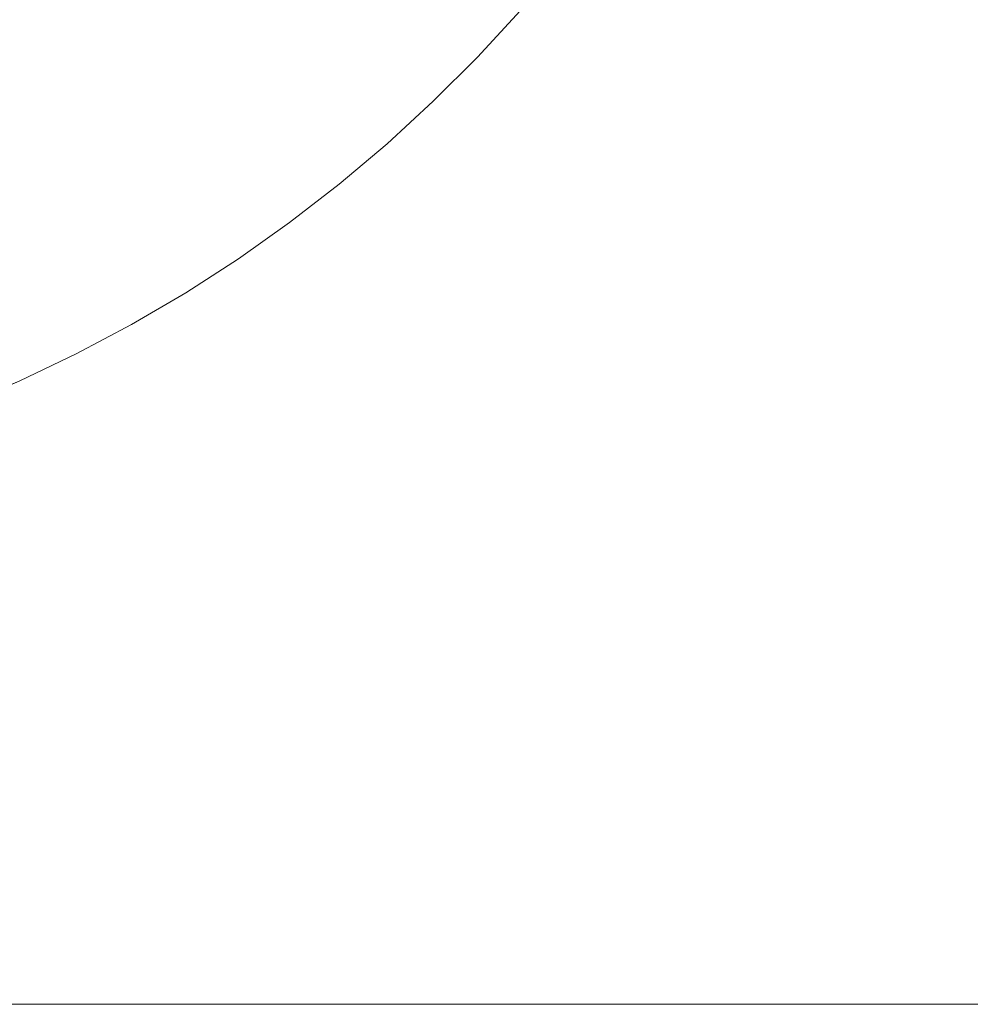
# Model space of a CAD drawing. Header units: centimetres. Extents: x -26 to 27.3, y 37.2 to 39.
# Tile 248 of 256: x 9.364 to 9.557, y 37.3 to 37.5. Entities that reach past the tile are written whole.
import ezdxf

# ---------------------------------------------------------------- set-up
doc = ezdxf.new("R2010")
doc.units = ezdxf.units.CM
doc.header["$LTSCALE"] = 2.54
doc.layers.add('Lucido design-1', color=7, linetype='Continuous')

# ---------------------------------------------------------------- blocks, each defined once
blk = doc.blocks.new('Gruppo-6-1')
at = {"color": 7, "linetype": 'Continuous', "lineweight": 9}
for points in [[(-25.85973, 38.90011, -349.28267), (-25.85973, 37.30011, -349.28267), (27.24027, 37.30011, -349.28267), (27.24027, 38.90011, -349.28267)], [(-25.85973, 38.90011, -373.24943), (-25.85973, 37.30011, -373.24943), (27.24027, 37.30011, -373.24943), (27.24027, 38.90011, -373.24943)]]:
    blk.add_3dface(points, dxfattribs=at)
for points, invisible_edges in [([(27.24027, 38.90011, -374.04943), (27.24027, 37.30011, -374.04943), (9.53595, 37.64941, -374.04943), (9.53784, 37.66201, -374.04943)], 10), ([(27.24027, 38.90011, -350.08267), (27.24027, 37.30011, -350.08267), (9.54, 37.68738, -350.08267), (9.54027, 37.70011, -350.08267)], 10), ([(9.53919, 37.67467, -350.08267), (9.54, 37.68738, -350.08267), (27.24027, 37.30011, -350.08267)], 10), ([(27.24027, 37.30011, -350.08267), (9.53784, 37.66201, -350.08267), (9.53919, 37.67467, -350.08267)], 9), ([(9.53595, 37.64941, -350.08267), (9.53784, 37.66201, -350.08267), (27.24027, 37.30011, -350.08267)], 10), ([(27.24027, 37.30011, -350.08267), (9.53353, 37.63691, -350.08267), (9.53595, 37.64941, -350.08267)], 9), ([(9.53353, 37.63691, -374.04943), (9.53595, 37.64941, -374.04943), (27.24027, 37.30011, -374.04943)], 10), ([(27.24027, 37.30011, -350.08267), (9.53059, 37.62452, -350.08267), (9.53353, 37.63691, -350.08267)], 9), ([(9.53059, 37.62452, -374.04943), (9.53353, 37.63691, -374.04943), (27.24027, 37.30011, -374.04943)], 10), ([(9.52712, 37.61227, -350.08267), (9.53059, 37.62452, -350.08267), (27.24027, 37.30011, -350.08267)], 10), ([(27.24027, 37.30011, -374.04943), (9.52712, 37.61227, -374.04943), (9.53059, 37.62452, -374.04943)], 9), ([(27.24027, 37.30011, -350.08267), (9.52313, 37.60017, -350.08267), (9.52712, 37.61227, -350.08267)], 9), ([(9.52313, 37.60017, -374.04943), (9.52712, 37.61227, -374.04943), (27.24027, 37.30011, -374.04943)], 10), ([(9.51863, 37.58826, -350.08267), (9.52313, 37.60017, -350.08267), (27.24027, 37.30011, -350.08267)], 10), ([(9.51863, 37.58826, -374.04943), (9.52313, 37.60017, -374.04943), (27.24027, 37.30011, -374.04943)], 10), ([(9.51363, 37.57654, -350.08267), (9.51863, 37.58826, -350.08267), (27.24027, 37.30011, -350.08267)], 10), ([(27.24027, 37.30011, -374.04943), (9.51363, 37.57654, -374.04943), (9.51863, 37.58826, -374.04943)], 9), ([(27.24027, 37.30011, -350.08267), (9.50814, 37.56505, -350.08267), (9.51363, 37.57654, -350.08267)], 9), ([(27.24027, 37.30011, -374.04943), (9.50814, 37.56505, -374.04943), (9.51363, 37.57654, -374.04943)], 9), ([(9.50217, 37.5538, -350.08267), (9.50814, 37.56505, -350.08267), (27.24027, 37.30011, -350.08267)], 10), ([(9.50217, 37.5538, -374.04943), (9.50814, 37.56505, -374.04943), (27.24027, 37.30011, -374.04943)], 10), ([(27.24027, 37.30011, -350.08267), (9.49573, 37.54282, -350.08267), (9.50217, 37.5538, -350.08267)], 9), ([(27.24027, 37.30011, -374.04943), (9.49573, 37.54282, -374.04943), (9.50217, 37.5538, -374.04943)], 9), ([(9.48882, 37.53212, -350.08267), (9.49573, 37.54282, -350.08267), (27.24027, 37.30011, -350.08267)], 10), ([(27.24027, 37.30011, -374.04943), (9.48882, 37.53212, -374.04943), (9.49573, 37.54282, -374.04943)], 9), ([(27.24027, 37.30011, -350.08267), (9.48147, 37.52172, -350.08267), (9.48882, 37.53212, -350.08267)], 9), ([(27.24027, 37.30011, -374.04943), (9.48147, 37.52172, -374.04943), (9.48882, 37.53212, -374.04943)], 9), ([(9.47368, 37.51165, -350.08267), (9.48147, 37.52172, -350.08267), (27.24027, 37.30011, -350.08267)], 10), ([(9.47368, 37.51165, -374.04943), (9.48147, 37.52172, -374.04943), (27.24027, 37.30011, -374.04943)], 10), ([(9.45909, 37.50752, -350.08231), (9.45072, 37.49841, -350.08231), (9.44775, 37.50125, -350.08187), (9.456, 37.51024, -350.08187)], 15), ([(9.45909, 37.50752, -374.04907), (9.45072, 37.49841, -374.04907), (9.44775, 37.50125, -374.04863), (9.456, 37.51024, -374.04863)], 15), ([(27.24027, 37.30011, -350.08267), (9.46547, 37.50191, -350.08267), (9.47368, 37.51165, -350.08267)], 9), ([(9.46547, 37.50191, -374.04943), (9.47368, 37.51165, -374.04943), (27.24027, 37.30011, -374.04943)], 10), ([(9.3841, 37.50564, -350.06405), (9.37572, 37.49971, -350.06405), (9.37388, 37.50243, -350.0616), (9.38215, 37.50827, -350.0616)], 15), ([(9.3841, 37.50564, -374.03081), (9.37572, 37.49971, -374.03081), (9.37388, 37.50243, -374.02836), (9.38215, 37.50827, -374.02836)], 15), ([(9.42525, 37.50711, -350.07718), (9.41689, 37.49943, -350.07718), (9.41434, 37.50233, -350.07576), (9.42257, 37.5099, -350.07576)], 15), ([(9.42525, 37.50711, -374.04394), (9.41689, 37.49943, -374.04394), (9.41434, 37.50233, -374.04252), (9.42257, 37.5099, -374.04252)], 15), ([(9.44187, 37.50689, -350.08049), (9.43349, 37.49851, -350.08049), (9.43071, 37.50141, -350.07955), (9.43897, 37.50967, -350.07955)], 15), ([(9.44187, 37.50689, -374.04725), (9.43349, 37.49851, -374.04725), (9.43071, 37.50141, -374.04631), (9.43897, 37.50967, -374.04631)], 15), ([(9.3721, 37.50506, -350.05903), (9.3637, 37.49964, -350.05903), (9.3621, 37.50224, -350.05633), (9.37039, 37.50759, -350.05633)], 15), ([(9.3721, 37.50506, -374.02579), (9.3637, 37.49964, -374.02579), (9.3621, 37.50224, -374.02309), (9.37039, 37.50759, -374.02309)], 15), ([(9.39877, 37.50381, -350.07056), (9.39029, 37.49726, -350.07056), (9.38817, 37.50013, -350.06853), (9.39653, 37.50658, -350.06853)], 15), ([(9.39877, 37.50381, -374.03732), (9.39029, 37.49726, -374.03732), (9.38817, 37.50013, -374.03529), (9.39653, 37.50658, -374.03529)], 15), ([(9.41183, 37.50518, -350.07418), (9.4034, 37.49807, -350.07418), (9.40106, 37.50097, -350.07244), (9.40937, 37.50798, -350.07244)], 15), ([(9.41183, 37.50518, -374.04094), (9.4034, 37.49807, -374.04094), (9.40106, 37.50097, -374.03921), (9.40937, 37.50798, -374.03921)], 15), ([(9.42796, 37.50428, -350.07845), (9.41948, 37.49649, -350.07845), (9.41689, 37.49943, -350.07718), (9.42525, 37.50711, -350.07718)], 15), ([(9.42796, 37.50428, -374.04521), (9.41948, 37.49649, -374.04521), (9.41689, 37.49943, -374.04394), (9.42525, 37.50711, -374.04394)], 15), ([(9.4448, 37.50408, -350.08126), (9.4363, 37.49558, -350.08126), (9.43349, 37.49851, -350.08049), (9.44187, 37.50689, -350.08049)], 15), ([(9.4448, 37.50408, -374.04803), (9.4363, 37.49558, -374.04803), (9.43349, 37.49851, -374.04725), (9.44187, 37.50689, -374.04725)], 15), ([(9.4622, 37.50479, -350.08257), (9.45371, 37.49555, -350.08257), (9.45072, 37.49841, -350.08231), (9.45909, 37.50752, -350.08231)], 15), ([(9.4622, 37.50479, -374.04933), (9.45371, 37.49555, -374.04933), (9.45072, 37.49841, -374.04907), (9.45909, 37.50752, -374.04907)], 15), ([(9.37388, 37.50243, -350.0616), (9.36537, 37.49693, -350.0616), (9.3637, 37.49964, -350.05903), (9.3721, 37.50506, -350.05903)], 15), ([(9.37388, 37.50243, -374.02836), (9.36537, 37.49693, -374.02836), (9.3637, 37.49964, -374.02579), (9.3721, 37.50506, -374.02579)], 15), ([(9.38611, 37.50292, -350.06636), (9.37761, 37.49691, -350.06636), (9.37572, 37.49971, -350.06405), (9.3841, 37.50564, -350.06405)], 15), ([(9.38611, 37.50292, -374.03312), (9.37761, 37.49691, -374.03312), (9.37572, 37.49971, -374.03081), (9.3841, 37.50564, -374.03081)], 15), ([(9.41434, 37.50233, -350.07576), (9.40579, 37.49512, -350.07576), (9.4034, 37.49807, -350.07418), (9.41183, 37.50518, -350.07418)], 15), ([(9.41434, 37.50233, -374.04252), (9.40579, 37.49512, -374.04252), (9.4034, 37.49807, -374.04094), (9.41183, 37.50518, -374.04094)], 15), ([(9.43071, 37.50141, -350.07955), (9.4221, 37.49351, -350.07955), (9.41948, 37.49649, -350.07845), (9.42796, 37.50428, -350.07845)], 15), ([(9.43071, 37.50141, -374.04631), (9.4221, 37.49351, -374.04631), (9.41948, 37.49649, -374.04521), (9.42796, 37.50428, -374.04521)], 15), ([(9.44775, 37.50125, -350.08187), (9.43912, 37.49263, -350.08187), (9.4363, 37.49558, -350.08126), (9.4448, 37.50408, -350.08126)], 15), ([(9.44775, 37.50125, -374.04863), (9.43912, 37.49263, -374.04863), (9.4363, 37.49558, -374.04803), (9.4448, 37.50408, -374.04803)], 15), ([(9.46547, 37.50191, -350.08267), (9.45685, 37.49253, -350.08267), (9.45371, 37.49555, -350.08257), (9.4622, 37.50479, -350.08257)], 14), ([(9.46547, 37.50191, -374.04943), (9.45685, 37.49253, -374.04943), (9.45371, 37.49555, -374.04933), (9.4622, 37.50479, -374.04933)], 14), ([(9.37572, 37.49971, -350.06405), (9.36709, 37.49414, -350.06405), (9.36537, 37.49693, -350.0616), (9.37388, 37.50243, -350.0616)], 15), ([(9.37572, 37.49971, -374.03081), (9.36709, 37.49414, -374.03081), (9.36537, 37.49693, -374.02836), (9.37388, 37.50243, -374.02836)], 15), ([(9.38817, 37.50013, -350.06853), (9.37955, 37.49403, -350.06853), (9.37761, 37.49691, -350.06636), (9.38611, 37.50292, -350.06636)], 15), ([(9.38817, 37.50013, -374.03529), (9.37955, 37.49403, -374.03529), (9.37761, 37.49691, -374.03312), (9.38611, 37.50292, -374.03312)], 15), ([(9.40106, 37.50097, -350.07244), (9.39246, 37.49433, -350.07244), (9.39029, 37.49726, -350.07056), (9.39877, 37.50381, -350.07056)], 15), ([(9.40106, 37.50097, -374.03921), (9.39246, 37.49433, -374.03921), (9.39029, 37.49726, -374.03732), (9.39877, 37.50381, -374.03732)], 15), ([(9.41689, 37.49943, -350.07718), (9.40821, 37.49212, -350.07718), (9.40579, 37.49512, -350.07576), (9.41434, 37.50233, -350.07576)], 15), ([(9.41689, 37.49943, -374.04394), (9.40821, 37.49212, -374.04394), (9.40579, 37.49512, -374.04252), (9.41434, 37.50233, -374.04252)], 15), ([(9.39029, 37.49726, -350.07056), (9.38155, 37.49108, -350.07056), (9.37955, 37.49403, -350.06853), (9.38817, 37.50013, -350.06853)], 15), ([(9.39029, 37.49726, -374.03732), (9.38155, 37.49108, -374.03732), (9.37955, 37.49403, -374.03529), (9.38817, 37.50013, -374.03529)], 15), ([(9.4034, 37.49807, -350.07418), (9.39468, 37.49133, -350.07418), (9.39246, 37.49433, -350.07244), (9.40106, 37.50097, -350.07244)], 15), ([(9.4034, 37.49807, -374.04094), (9.39468, 37.49133, -374.04094), (9.39246, 37.49433, -374.03921), (9.40106, 37.50097, -374.03921)], 15), ([(9.43349, 37.49851, -350.08049), (9.42476, 37.49049, -350.08049), (9.4221, 37.49351, -350.07955), (9.43071, 37.50141, -350.07955)], 15), ([(9.43349, 37.49851, -374.04725), (9.42476, 37.49049, -374.04725), (9.4221, 37.49351, -374.04631), (9.43071, 37.50141, -374.04631)], 15), ([(9.45072, 37.49841, -350.08231), (9.44197, 37.48966, -350.08231), (9.43912, 37.49263, -350.08187), (9.44775, 37.50125, -350.08187)], 15), ([(9.45072, 37.49841, -374.04907), (9.44197, 37.48966, -374.04907), (9.43912, 37.49263, -374.04863), (9.44775, 37.50125, -374.04863)], 15), ([(9.45685, 37.49253, -350.08267), (9.46547, 37.50191, -350.08267), (27.24027, 37.30011, -350.08267)], 10), ([(27.24027, 37.30011, -374.04943), (9.45685, 37.49253, -374.04943), (9.46547, 37.50191, -374.04943)], 9), ([(9.36537, 37.49693, -350.0616), (9.35663, 37.49181, -350.0616), (9.35508, 37.49458, -350.05903), (9.3637, 37.49964, -350.05903)], 15), ([(9.36537, 37.49693, -374.02836), (9.35663, 37.49181, -374.02836), (9.35508, 37.49458, -374.02579), (9.3637, 37.49964, -374.02579)], 15), ([(9.37761, 37.49691, -350.06636), (9.36886, 37.49126, -350.06636), (9.36709, 37.49414, -350.06405), (9.37572, 37.49971, -350.06405)], 15), ([(9.37761, 37.49691, -374.03312), (9.36886, 37.49126, -374.03312), (9.36709, 37.49414, -374.03081), (9.37572, 37.49971, -374.03081)], 15), ([(9.40579, 37.49512, -350.07576), (9.39694, 37.48828, -350.07576), (9.39468, 37.49133, -350.07418), (9.4034, 37.49807, -350.07418)], 15), ([(9.40579, 37.49512, -374.04252), (9.39694, 37.48828, -374.04252), (9.39468, 37.49133, -374.04094), (9.4034, 37.49807, -374.04094)], 15), ([(9.41948, 37.49649, -350.07845), (9.41067, 37.48907, -350.07845), (9.40821, 37.49212, -350.07718), (9.41689, 37.49943, -350.07718)], 15), ([(9.41948, 37.49649, -374.04521), (9.41067, 37.48907, -374.04521), (9.40821, 37.49212, -374.04394), (9.41689, 37.49943, -374.04394)], 15), ([(9.4363, 37.49558, -350.08126), (9.42744, 37.48744, -350.08126), (9.42476, 37.49049, -350.08049), (9.43349, 37.49851, -350.08049)], 15), ([(9.4363, 37.49558, -374.04803), (9.42744, 37.48744, -374.04803), (9.42476, 37.49049, -374.04725), (9.43349, 37.49851, -374.04725)], 15), ([(9.45371, 37.49555, -350.08257), (9.44483, 37.48667, -350.08257), (9.44197, 37.48966, -350.08231), (9.45072, 37.49841, -350.08231)], 15), ([(9.45371, 37.49555, -374.04933), (9.44483, 37.48667, -374.04933), (9.44197, 37.48966, -374.04907), (9.45072, 37.49841, -374.04907)], 15), ([(9.36709, 37.49414, -350.06405), (9.35823, 37.48894, -350.06405), (9.35663, 37.49181, -350.0616), (9.36537, 37.49693, -350.0616)], 15), ([(9.36709, 37.49414, -374.03081), (9.35823, 37.48894, -374.03081), (9.35663, 37.49181, -374.02836), (9.36537, 37.49693, -374.02836)], 15), ([(9.37955, 37.49403, -350.06853), (9.37068, 37.4883, -350.06853), (9.36886, 37.49126, -350.06636), (9.37761, 37.49691, -350.06636)], 15), ([(9.37955, 37.49403, -374.03529), (9.37068, 37.4883, -374.03529), (9.36886, 37.49126, -374.03312), (9.37761, 37.49691, -374.03312)], 15), ([(9.39246, 37.49433, -350.07244), (9.38359, 37.48805, -350.07244), (9.38155, 37.49108, -350.07056), (9.39029, 37.49726, -350.07056)], 15), ([(9.39246, 37.49433, -374.03921), (9.38359, 37.48805, -374.03921), (9.38155, 37.49108, -374.03732), (9.39029, 37.49726, -374.03732)], 15), ([(9.4221, 37.49351, -350.07955), (9.41317, 37.48597, -350.07955), (9.41067, 37.48907, -350.07845), (9.41948, 37.49649, -350.07845)], 15), ([(9.4221, 37.49351, -374.04631), (9.41317, 37.48597, -374.04631), (9.41067, 37.48907, -374.04521), (9.41948, 37.49649, -374.04521)], 15), ([(9.36886, 37.49126, -350.06636), (9.35988, 37.48599, -350.06636), (9.35823, 37.48894, -350.06405), (9.36709, 37.49414, -350.06405)], 15), ([(9.36886, 37.49126, -374.03312), (9.35988, 37.48599, -374.03312), (9.35823, 37.48894, -374.03081), (9.36709, 37.49414, -374.03081)], 15), ([(9.38155, 37.49108, -350.07056), (9.37255, 37.48527, -350.07056), (9.37068, 37.4883, -350.06853), (9.37955, 37.49403, -350.06853)], 15), ([(9.38155, 37.49108, -374.03732), (9.37255, 37.48527, -374.03732), (9.37068, 37.4883, -374.03529), (9.37955, 37.49403, -374.03529)], 15), ([(9.39468, 37.49133, -350.07418), (9.38568, 37.48497, -350.07418), (9.38359, 37.48805, -350.07244), (9.39246, 37.49433, -350.07244)], 15), ([(9.39468, 37.49133, -374.04094), (9.38568, 37.48497, -374.04094), (9.38359, 37.48805, -374.03921), (9.39246, 37.49433, -374.03921)], 15), ([(9.40821, 37.49212, -350.07718), (9.39923, 37.48518, -350.07718), (9.39694, 37.48828, -350.07576), (9.40579, 37.49512, -350.07576)], 15), ([(9.40821, 37.49212, -374.04394), (9.39923, 37.48518, -374.04394), (9.39694, 37.48828, -374.04252), (9.40579, 37.49512, -374.04252)], 15), ([(9.43912, 37.49263, -350.08187), (9.43014, 37.48437, -350.08187), (9.42744, 37.48744, -350.08126), (9.4363, 37.49558, -350.08126)], 15), ([(9.43912, 37.49263, -374.04863), (9.43014, 37.48437, -374.04863), (9.42744, 37.48744, -374.04803), (9.4363, 37.49558, -374.04803)], 15), ([(9.45685, 37.49253, -350.08267), (9.44785, 37.48353, -350.08267), (9.44483, 37.48667, -350.08257), (9.45371, 37.49555, -350.08257)], 14), ([(9.45685, 37.49253, -374.04943), (9.44785, 37.48353, -374.04943), (9.44483, 37.48667, -374.04933), (9.45371, 37.49555, -374.04933)], 14), ([(9.41067, 37.48907, -350.07845), (9.40156, 37.48202, -350.07845), (9.39923, 37.48518, -350.07718), (9.40821, 37.49212, -350.07718)], 15), ([(9.41067, 37.48907, -374.04521), (9.40156, 37.48202, -374.04521), (9.39923, 37.48518, -374.04394), (9.40821, 37.49212, -374.04394)], 15), ([(9.42476, 37.49049, -350.08049), (9.41569, 37.48285, -350.08049), (9.41317, 37.48597, -350.07955), (9.4221, 37.49351, -350.07955)], 15), ([(9.42476, 37.49049, -374.04725), (9.41569, 37.48285, -374.04725), (9.41317, 37.48597, -374.04631), (9.4221, 37.49351, -374.04631)], 15), ([(9.44197, 37.48966, -350.08231), (9.43286, 37.48129, -350.08231), (9.43014, 37.48437, -350.08187), (9.43912, 37.49263, -350.08187)], 15), ([(9.44197, 37.48966, -374.04907), (9.43286, 37.48129, -374.04907), (9.43014, 37.48437, -374.04863), (9.43912, 37.49263, -374.04863)], 15), ([(27.24027, 37.30011, -350.08267), (9.44785, 37.48353, -350.08267), (9.45685, 37.49253, -350.08267)], 9), ([(9.44785, 37.48353, -374.04943), (9.45685, 37.49253, -374.04943), (27.24027, 37.30011, -374.04943)], 10), ([(9.37068, 37.4883, -350.06853), (9.36158, 37.48296, -350.06853), (9.35988, 37.48599, -350.06636), (9.36886, 37.49126, -350.06636)], 15), ([(9.37068, 37.4883, -374.03529), (9.36158, 37.48296, -374.03529), (9.35988, 37.48599, -374.03312), (9.36886, 37.49126, -374.03312)], 15), ([(9.38359, 37.48805, -350.07244), (9.37446, 37.48216, -350.07244), (9.37255, 37.48527, -350.07056), (9.38155, 37.49108, -350.07056)], 15), ([(9.38359, 37.48805, -374.03921), (9.37446, 37.48216, -374.03921), (9.37255, 37.48527, -374.03732), (9.38155, 37.49108, -374.03732)], 15), ([(9.39694, 37.48828, -350.07576), (9.3878, 37.48182, -350.07576), (9.38568, 37.48497, -350.07418), (9.39468, 37.49133, -350.07418)], 15), ([(9.39694, 37.48828, -374.04252), (9.3878, 37.48182, -374.04252), (9.38568, 37.48497, -374.04094), (9.39468, 37.49133, -374.04094)], 15), ([(9.42744, 37.48744, -350.08126), (9.41824, 37.47969, -350.08126), (9.41569, 37.48285, -350.08049), (9.42476, 37.49049, -350.08049)], 15), ([(9.42744, 37.48744, -374.04803), (9.41824, 37.47969, -374.04803), (9.41569, 37.48285, -374.04725), (9.42476, 37.49049, -374.04725)], 15), ([(9.37255, 37.48527, -350.07056), (9.36331, 37.47985, -350.07056), (9.36158, 37.48296, -350.06853), (9.37068, 37.4883, -350.06853)], 15), ([(9.37255, 37.48527, -374.03732), (9.36331, 37.47985, -374.03732), (9.36158, 37.48296, -374.03529), (9.37068, 37.4883, -374.03529)], 15), ([(9.38568, 37.48497, -350.07418), (9.37642, 37.47899, -350.07418), (9.37446, 37.48216, -350.07244), (9.38359, 37.48805, -350.07244)], 15), ([(9.38568, 37.48497, -374.04094), (9.37642, 37.47899, -374.04094), (9.37446, 37.48216, -374.03921), (9.38359, 37.48805, -374.03921)], 15), ([(9.39923, 37.48518, -350.07718), (9.38997, 37.47862, -350.07718), (9.3878, 37.48182, -350.07576), (9.39694, 37.48828, -350.07576)], 15), ([(9.39923, 37.48518, -374.04394), (9.38997, 37.47862, -374.04394), (9.3878, 37.48182, -374.04252), (9.39694, 37.48828, -374.04252)], 15), ([(9.41317, 37.48597, -350.07955), (9.40393, 37.47883, -350.07955), (9.40156, 37.48202, -350.07845), (9.41067, 37.48907, -350.07845)], 15), ([(9.41317, 37.48597, -374.04631), (9.40393, 37.47883, -374.04631), (9.40156, 37.48202, -374.04521), (9.41067, 37.48907, -374.04521)], 15), ([(9.44483, 37.48667, -350.08257), (9.43559, 37.47818, -350.08257), (9.43286, 37.48129, -350.08231), (9.44197, 37.48966, -350.08231)], 15), ([(9.44483, 37.48667, -374.04933), (9.43559, 37.47818, -374.04933), (9.43286, 37.48129, -374.04907), (9.44197, 37.48966, -374.04907)], 15), ([(9.43014, 37.48437, -350.08187), (9.42081, 37.47651, -350.08187), (9.41824, 37.47969, -350.08126), (9.42744, 37.48744, -350.08126)], 15), ([(9.43014, 37.48437, -374.04863), (9.42081, 37.47651, -374.04863), (9.41824, 37.47969, -374.04803), (9.42744, 37.48744, -374.04803)], 15), ([(9.44785, 37.48353, -350.08267), (9.43847, 37.47491, -350.08267), (9.43559, 37.47818, -350.08257), (9.44483, 37.48667, -350.08257)], 14), ([(9.44785, 37.48353, -374.04943), (9.43847, 37.47491, -374.04943), (9.43559, 37.47818, -374.04933), (9.44483, 37.48667, -374.04933)], 14), ([(9.37446, 37.48216, -350.07244), (9.36509, 37.47666, -350.07244), (9.36331, 37.47985, -350.07056), (9.37255, 37.48527, -350.07056)], 15), ([(9.37446, 37.48216, -374.03921), (9.36509, 37.47666, -374.03921), (9.36331, 37.47985, -374.03732), (9.37255, 37.48527, -374.03732)], 15), ([(9.3878, 37.48182, -350.07576), (9.37841, 37.47576, -350.07576), (9.37642, 37.47899, -350.07418), (9.38568, 37.48497, -350.07418)], 15), ([(9.3878, 37.48182, -374.04252), (9.37841, 37.47576, -374.04252), (9.37642, 37.47899, -374.04094), (9.38568, 37.48497, -374.04094)], 15), ([(9.40156, 37.48202, -350.07845), (9.39216, 37.47537, -350.07845), (9.38997, 37.47862, -350.07718), (9.39923, 37.48518, -350.07718)], 15), ([(9.40156, 37.48202, -374.04521), (9.39216, 37.47537, -374.04521), (9.38997, 37.47862, -374.04394), (9.39923, 37.48518, -374.04394)], 15), ([(9.41569, 37.48285, -350.08049), (9.40632, 37.4756, -350.08049), (9.40393, 37.47883, -350.07955), (9.41317, 37.48597, -350.07955)], 15), ([(9.41569, 37.48285, -374.04725), (9.40632, 37.4756, -374.04725), (9.40393, 37.47883, -374.04631), (9.41317, 37.48597, -374.04631)], 15), ([(9.43286, 37.48129, -350.08231), (9.4234, 37.47331, -350.08231), (9.42081, 37.47651, -350.08187), (9.43014, 37.48437, -350.08187)], 15), ([(9.43286, 37.48129, -374.04907), (9.4234, 37.47331, -374.04907), (9.42081, 37.47651, -374.04863), (9.43014, 37.48437, -374.04863)], 15), ([(9.37642, 37.47899, -350.07418), (9.36691, 37.47341, -350.07418), (9.36509, 37.47666, -350.07244), (9.37446, 37.48216, -350.07244)], 15), ([(9.37642, 37.47899, -374.04094), (9.36691, 37.47341, -374.04094), (9.36509, 37.47666, -374.03921), (9.37446, 37.48216, -374.03921)], 15), ([(9.40393, 37.47883, -350.07955), (9.39439, 37.47208, -350.07955), (9.39216, 37.47537, -350.07845), (9.40156, 37.48202, -350.07845)], 15), ([(9.40393, 37.47883, -374.04631), (9.39439, 37.47208, -374.04631), (9.39216, 37.47537, -374.04521), (9.40156, 37.48202, -374.04521)], 15), ([(9.41824, 37.47969, -350.08126), (9.40873, 37.47234, -350.08126), (9.40632, 37.4756, -350.08049), (9.41569, 37.48285, -350.08049)], 15), ([(9.41824, 37.47969, -374.04803), (9.40873, 37.47234, -374.04803), (9.40632, 37.4756, -374.04725), (9.41569, 37.48285, -374.04725)], 15), ([(9.43847, 37.47491, -350.08267), (9.44785, 37.48353, -350.08267), (27.24027, 37.30011, -350.08267)], 10), ([(27.24027, 37.30011, -374.04943), (9.43847, 37.47491, -374.04943), (9.44785, 37.48353, -374.04943)], 9), ([(9.38997, 37.47862, -350.07718), (9.38043, 37.47247, -350.07718), (9.37841, 37.47576, -350.07576), (9.3878, 37.48182, -350.07576)], 15), ([(9.38997, 37.47862, -374.04394), (9.38043, 37.47247, -374.04394), (9.37841, 37.47576, -374.04252), (9.3878, 37.48182, -374.04252)], 15), ([(9.43559, 37.47818, -350.08257), (9.42599, 37.47009, -350.08257), (9.4234, 37.47331, -350.08231), (9.43286, 37.48129, -350.08231)], 15), ([(9.43559, 37.47818, -374.04933), (9.42599, 37.47009, -374.04933), (9.4234, 37.47331, -374.04907), (9.43286, 37.48129, -374.04907)], 15), ([(9.36509, 37.47666, -350.07244), (9.3555, 37.47157, -350.07244), (9.35385, 37.47482, -350.07056), (9.36331, 37.47985, -350.07056)], 15), ([(9.36509, 37.47666, -374.03921), (9.3555, 37.47157, -374.03921), (9.35385, 37.47482, -374.03732), (9.36331, 37.47985, -374.03732)], 15), ([(9.37841, 37.47576, -350.07576), (9.36876, 37.4701, -350.07576), (9.36691, 37.47341, -350.07418), (9.37642, 37.47899, -350.07418)], 15), ([(9.37841, 37.47576, -374.04252), (9.36876, 37.4701, -374.04252), (9.36691, 37.47341, -374.04094), (9.37642, 37.47899, -374.04094)], 15), ([(9.39216, 37.47537, -350.07845), (9.38249, 37.46913, -350.07845), (9.38043, 37.47247, -350.07718), (9.38997, 37.47862, -350.07718)], 15), ([(9.39216, 37.47537, -374.04521), (9.38249, 37.46913, -374.04521), (9.38043, 37.47247, -374.04394), (9.38997, 37.47862, -374.04394)], 15), ([(9.40632, 37.4756, -350.08049), (9.39664, 37.46875, -350.08049), (9.39439, 37.47208, -350.07955), (9.40393, 37.47883, -350.07955)], 15), ([(9.40632, 37.4756, -374.04725), (9.39664, 37.46875, -374.04725), (9.39439, 37.47208, -374.04631), (9.40393, 37.47883, -374.04631)], 15), ([(9.42081, 37.47651, -350.08187), (9.41116, 37.46905, -350.08187), (9.40873, 37.47234, -350.08126), (9.41824, 37.47969, -350.08126)], 15), ([(9.42081, 37.47651, -374.04863), (9.41116, 37.46905, -374.04863), (9.40873, 37.47234, -374.04803), (9.41824, 37.47969, -374.04803)], 15), ([(9.43847, 37.47491, -350.08267), (9.42873, 37.4667, -350.08267), (9.42599, 37.47009, -350.08257), (9.43559, 37.47818, -350.08257)], 14), ([(9.43847, 37.47491, -374.04943), (9.42873, 37.4667, -374.04943), (9.42599, 37.47009, -374.04933), (9.43559, 37.47818, -374.04933)], 14), ([(9.36691, 37.47341, -350.07418), (9.35717, 37.46824, -350.07418), (9.3555, 37.47157, -350.07244), (9.36509, 37.47666, -350.07244)], 15), ([(9.36691, 37.47341, -374.04094), (9.35717, 37.46824, -374.04094), (9.3555, 37.47157, -374.03921), (9.36509, 37.47666, -374.03921)], 15), ([(9.4234, 37.47331, -350.08231), (9.41361, 37.46574, -350.08231), (9.41116, 37.46905, -350.08187), (9.42081, 37.47651, -350.08187)], 15), ([(9.4234, 37.47331, -374.04907), (9.41361, 37.46574, -374.04907), (9.41116, 37.46905, -374.04863), (9.42081, 37.47651, -374.04863)], 15), ([(9.38043, 37.47247, -350.07718), (9.37064, 37.46672, -350.07718), (9.36876, 37.4701, -350.07576), (9.37841, 37.47576, -350.07576)], 15), ([(9.38043, 37.47247, -374.04394), (9.37064, 37.46672, -374.04394), (9.36876, 37.4701, -374.04252), (9.37841, 37.47576, -374.04252)], 15), ([(9.39439, 37.47208, -350.07955), (9.38457, 37.46575, -350.07955), (9.38249, 37.46913, -350.07845), (9.39216, 37.47537, -350.07845)], 15), ([(9.39439, 37.47208, -374.04631), (9.38457, 37.46575, -374.04631), (9.38249, 37.46913, -374.04521), (9.39216, 37.47537, -374.04521)], 15), ([(9.40873, 37.47234, -350.08126), (9.39891, 37.46539, -350.08126), (9.39664, 37.46875, -350.08049), (9.40632, 37.4756, -350.08049)], 15), ([(9.40873, 37.47234, -374.04803), (9.39891, 37.46539, -374.04803), (9.39664, 37.46875, -374.04725), (9.40632, 37.4756, -374.04725)], 15), ([(27.24027, 37.30011, -350.08267), (9.42873, 37.4667, -350.08267), (9.43847, 37.47491, -350.08267)], 9), ([(9.42873, 37.4667, -374.04943), (9.43847, 37.47491, -374.04943), (27.24027, 37.30011, -374.04943)], 10), ([(9.36876, 37.4701, -350.07576), (9.35888, 37.46485, -350.07576), (9.35717, 37.46824, -350.07418), (9.36691, 37.47341, -350.07418)], 15), ([(9.36876, 37.4701, -374.04252), (9.35888, 37.46485, -374.04252), (9.35717, 37.46824, -374.04094), (9.36691, 37.47341, -374.04094)], 15), ([(9.38249, 37.46913, -350.07845), (9.37256, 37.4633, -350.07845), (9.37064, 37.46672, -350.07718), (9.38043, 37.47247, -350.07718)], 15), ([(9.38249, 37.46913, -374.04521), (9.37256, 37.4633, -374.04521), (9.37064, 37.46672, -374.04394), (9.38043, 37.47247, -374.04394)], 15), ([(9.39664, 37.46875, -350.08049), (9.38668, 37.46233, -350.08049), (9.38457, 37.46575, -350.07955), (9.39439, 37.47208, -350.07955)], 15), ([(9.39664, 37.46875, -374.04725), (9.38668, 37.46233, -374.04725), (9.38457, 37.46575, -374.04631), (9.39439, 37.47208, -374.04631)], 15), ([(9.41116, 37.46905, -350.08187), (9.4012, 37.462, -350.08187), (9.39891, 37.46539, -350.08126), (9.40873, 37.47234, -350.08126)], 15), ([(9.41116, 37.46905, -374.04863), (9.4012, 37.462, -374.04863), (9.39891, 37.46539, -374.04803), (9.40873, 37.47234, -374.04803)], 15), ([(9.42599, 37.47009, -350.08257), (9.41606, 37.46242, -350.08257), (9.41361, 37.46574, -350.08231), (9.4234, 37.47331, -350.08231)], 15), ([(9.42599, 37.47009, -374.04933), (9.41606, 37.46242, -374.04933), (9.41361, 37.46574, -374.04907), (9.4234, 37.47331, -374.04907)], 15), ([(9.37064, 37.46672, -350.07718), (9.36062, 37.4614, -350.07718), (9.35888, 37.46485, -350.07576), (9.36876, 37.4701, -350.07576)], 15), ([(9.37064, 37.46672, -374.04394), (9.36062, 37.4614, -374.04394), (9.35888, 37.46485, -374.04252), (9.36876, 37.4701, -374.04252)], 15), ([(9.42873, 37.4667, -350.08267), (9.41866, 37.45891, -350.08267), (9.41606, 37.46242, -350.08257), (9.42599, 37.47009, -350.08257)], 14), ([(9.42873, 37.4667, -374.04943), (9.41866, 37.45891, -374.04943), (9.41606, 37.46242, -374.04933), (9.42599, 37.47009, -374.04933)], 14), ([(9.38457, 37.46575, -350.07955), (9.37449, 37.45983, -350.07955), (9.37256, 37.4633, -350.07845), (9.38249, 37.46913, -350.07845)], 15), ([(9.38457, 37.46575, -374.04631), (9.37449, 37.45983, -374.04631), (9.37256, 37.4633, -374.04521), (9.38249, 37.46913, -374.04521)], 15), ([(9.39891, 37.46539, -350.08126), (9.3888, 37.45887, -350.08126), (9.38668, 37.46233, -350.08049), (9.39664, 37.46875, -350.08049)], 15), ([(9.39891, 37.46539, -374.04803), (9.3888, 37.45887, -374.04803), (9.38668, 37.46233, -374.04725), (9.39664, 37.46875, -374.04725)], 15), ([(9.41361, 37.46574, -350.08231), (9.4035, 37.4586, -350.08231), (9.4012, 37.462, -350.08187), (9.41116, 37.46905, -350.08187)], 15), ([(9.41361, 37.46574, -374.04907), (9.4035, 37.4586, -374.04907), (9.4012, 37.462, -374.04863), (9.41116, 37.46905, -374.04863)], 15), ([(9.37256, 37.4633, -350.07845), (9.36239, 37.4579, -350.07845), (9.36062, 37.4614, -350.07718), (9.37064, 37.46672, -350.07718)], 15), ([(9.37256, 37.4633, -374.04521), (9.36239, 37.4579, -374.04521), (9.36062, 37.4614, -374.04394), (9.37064, 37.46672, -374.04394)], 15), ([(9.41866, 37.45891, -350.08267), (9.42873, 37.4667, -350.08267), (27.24027, 37.30011, -350.08267)], 10), ([(27.24027, 37.30011, -374.04943), (9.41866, 37.45891, -374.04943), (9.42873, 37.4667, -374.04943)], 9), ([(9.38668, 37.46233, -350.08049), (9.37645, 37.45633, -350.08049), (9.37449, 37.45983, -350.07955), (9.38457, 37.46575, -350.07955)], 15), ([(9.38668, 37.46233, -374.04725), (9.37645, 37.45633, -374.04725), (9.37449, 37.45983, -374.04631), (9.38457, 37.46575, -374.04631)], 15), ([(9.4012, 37.462, -350.08187), (9.39095, 37.45539, -350.08187), (9.3888, 37.45887, -350.08126), (9.39891, 37.46539, -350.08126)], 15), ([(9.4012, 37.462, -374.04863), (9.39095, 37.45539, -374.04863), (9.3888, 37.45887, -374.04803), (9.39891, 37.46539, -374.04803)], 15), ([(9.41606, 37.46242, -350.08257), (9.40582, 37.45517, -350.08257), (9.4035, 37.4586, -350.08231), (9.41361, 37.46574, -350.08231)], 15), ([(9.41606, 37.46242, -374.04933), (9.40582, 37.45517, -374.04933), (9.4035, 37.4586, -374.04907), (9.41361, 37.46574, -374.04907)], 15), ([(9.37449, 37.45983, -350.07955), (9.36418, 37.45435, -350.07955), (9.36239, 37.4579, -350.07845), (9.37256, 37.4633, -350.07845)], 15), ([(9.37449, 37.45983, -374.04631), (9.36418, 37.45435, -374.04631), (9.36239, 37.4579, -374.04521), (9.37256, 37.4633, -374.04521)], 15), ([(9.3888, 37.45887, -350.08126), (9.37843, 37.45278, -350.08126), (9.37645, 37.45633, -350.08049), (9.38668, 37.46233, -350.08049)], 15), ([(9.3888, 37.45887, -374.04803), (9.37843, 37.45278, -374.04803), (9.37645, 37.45633, -374.04725), (9.38668, 37.46233, -374.04725)], 15), ([(9.4035, 37.4586, -350.08231), (9.39311, 37.45188, -350.08231), (9.39095, 37.45539, -350.08187), (9.4012, 37.462, -350.08187)], 15), ([(9.4035, 37.4586, -374.04907), (9.39311, 37.45188, -374.04907), (9.39095, 37.45539, -374.04863), (9.4012, 37.462, -374.04863)], 15), ([(9.41866, 37.45891, -350.08267), (9.40826, 37.45156, -350.08267), (9.40582, 37.45517, -350.08257), (9.41606, 37.46242, -350.08257)], 14), ([(9.41866, 37.45891, -374.04943), (9.40826, 37.45156, -374.04943), (9.40582, 37.45517, -374.04933), (9.41606, 37.46242, -374.04933)], 14), ([(9.37645, 37.45633, -350.08049), (9.36598, 37.45077, -350.08049), (9.36418, 37.45435, -350.07955), (9.37449, 37.45983, -350.07955)], 15), ([(9.37645, 37.45633, -374.04725), (9.36598, 37.45077, -374.04725), (9.36418, 37.45435, -374.04631), (9.37449, 37.45983, -374.04631)], 15), ([(9.39095, 37.45539, -350.08187), (9.38043, 37.44921, -350.08187), (9.37843, 37.45278, -350.08126), (9.3888, 37.45887, -350.08126)], 15), ([(9.39095, 37.45539, -374.04863), (9.38043, 37.44921, -374.04863), (9.37843, 37.45278, -374.04803), (9.3888, 37.45887, -374.04803)], 15), ([(9.40582, 37.45517, -350.08257), (9.39527, 37.44837, -350.08257), (9.39311, 37.45188, -350.08231), (9.4035, 37.4586, -350.08231)], 15), ([(9.40582, 37.45517, -374.04933), (9.39527, 37.44837, -374.04933), (9.39311, 37.45188, -374.04907), (9.4035, 37.4586, -374.04907)], 15), ([(27.24027, 37.30011, -350.08267), (9.40826, 37.45156, -350.08267), (9.41866, 37.45891, -350.08267)], 9), ([(27.24027, 37.30011, -374.04943), (9.40826, 37.45156, -374.04943), (9.41866, 37.45891, -374.04943)], 9), ([(9.36418, 37.45435, -350.07955), (9.35363, 37.44932, -350.07955), (9.352, 37.45294, -350.07845), (9.36239, 37.4579, -350.07845)], 15), ([(9.36418, 37.45435, -374.04631), (9.35363, 37.44932, -374.04631), (9.352, 37.45294, -374.04521), (9.36239, 37.4579, -374.04521)], 15), ([(9.37843, 37.45278, -350.08126), (9.36781, 37.44714, -350.08126), (9.36598, 37.45077, -350.08049), (9.37645, 37.45633, -350.08049)], 15), ([(9.37843, 37.45278, -374.04803), (9.36781, 37.44714, -374.04803), (9.36598, 37.45077, -374.04725), (9.37645, 37.45633, -374.04725)], 15), ([(9.36598, 37.45077, -350.08049), (9.35529, 37.44565, -350.08049), (9.35363, 37.44932, -350.07955), (9.36418, 37.45435, -350.07955)], 15), ([(9.36598, 37.45077, -374.04725), (9.35529, 37.44565, -374.04725), (9.35363, 37.44932, -374.04631), (9.36418, 37.45435, -374.04631)], 15), ([(9.39311, 37.45188, -350.08231), (9.38243, 37.44562, -350.08231), (9.38043, 37.44921, -350.08187), (9.39095, 37.45539, -350.08187)], 15), ([(9.39311, 37.45188, -374.04907), (9.38243, 37.44562, -374.04907), (9.38043, 37.44921, -374.04863), (9.39095, 37.45539, -374.04863)], 15), ([(9.40826, 37.45156, -350.08267), (9.39756, 37.44465, -350.08267), (9.39527, 37.44837, -350.08257), (9.40582, 37.45517, -350.08257)], 14), ([(9.40826, 37.45156, -374.04943), (9.39756, 37.44465, -374.04943), (9.39527, 37.44837, -374.04933), (9.40582, 37.45517, -374.04933)], 14), ([(9.38043, 37.44921, -350.08187), (9.36965, 37.44349, -350.08187), (9.36781, 37.44714, -350.08126), (9.37843, 37.45278, -350.08126)], 15), ([(9.38043, 37.44921, -374.04863), (9.36965, 37.44349, -374.04863), (9.36781, 37.44714, -374.04803), (9.37843, 37.45278, -374.04803)], 15), ([(9.36781, 37.44714, -350.08126), (9.35696, 37.44196, -350.08126), (9.35529, 37.44565, -350.08049), (9.36598, 37.45077, -350.08049)], 15), ([(9.36781, 37.44714, -374.04803), (9.35696, 37.44196, -374.04803), (9.35529, 37.44565, -374.04725), (9.36598, 37.45077, -374.04725)], 15), ([(9.39527, 37.44837, -350.08257), (9.38445, 37.44201, -350.08257), (9.38243, 37.44562, -350.08231), (9.39311, 37.45188, -350.08231)], 15), ([(9.39527, 37.44837, -374.04933), (9.38445, 37.44201, -374.04933), (9.38243, 37.44562, -374.04907), (9.39311, 37.45188, -374.04907)], 15), ([(9.39756, 37.44465, -350.08267), (9.40826, 37.45156, -350.08267), (27.24027, 37.30011, -350.08267)], 10), ([(27.24027, 37.30011, -374.04943), (9.39756, 37.44465, -374.04943), (9.40826, 37.45156, -374.04943)], 9), ([(9.38243, 37.44562, -350.08231), (9.3715, 37.43982, -350.08231), (9.36965, 37.44349, -350.08187), (9.38043, 37.44921, -350.08187)], 15), ([(9.38243, 37.44562, -374.04907), (9.3715, 37.43982, -374.04907), (9.36965, 37.44349, -374.04863), (9.38043, 37.44921, -374.04863)], 15), ([(9.39756, 37.44465, -350.08267), (9.38657, 37.43821, -350.08267), (9.38445, 37.44201, -350.08257), (9.39527, 37.44837, -350.08257)], 14), ([(9.39756, 37.44465, -374.04943), (9.38657, 37.43821, -374.04943), (9.38445, 37.44201, -374.04933), (9.39527, 37.44837, -374.04933)], 14), ([(9.36965, 37.44349, -350.08187), (9.35864, 37.43823, -350.08187), (9.35696, 37.44196, -350.08126), (9.36781, 37.44714, -350.08126)], 15), ([(9.36965, 37.44349, -374.04863), (9.35864, 37.43823, -374.04863), (9.35696, 37.44196, -374.04803), (9.36781, 37.44714, -374.04803)], 15), ([(9.38445, 37.44201, -350.08257), (9.37336, 37.43613, -350.08257), (9.3715, 37.43982, -350.08231), (9.38243, 37.44562, -350.08231)], 15), ([(9.38445, 37.44201, -374.04933), (9.37336, 37.43613, -374.04933), (9.3715, 37.43982, -374.04907), (9.38243, 37.44562, -374.04907)], 15), ([(27.24027, 37.30011, -350.08267), (9.38657, 37.43821, -350.08267), (9.39756, 37.44465, -350.08267)], 9), ([(9.38657, 37.43821, -374.04943), (9.39756, 37.44465, -374.04943), (27.24027, 37.30011, -374.04943)], 10), ([(9.3715, 37.43982, -350.08231), (9.36034, 37.43448, -350.08231), (9.35864, 37.43823, -350.08187), (9.36965, 37.44349, -350.08187)], 15), ([(9.3715, 37.43982, -374.04907), (9.36034, 37.43448, -374.04907), (9.35864, 37.43823, -374.04863), (9.36965, 37.44349, -374.04863)], 15), ([(9.38657, 37.43821, -350.08267), (9.37533, 37.43223, -350.08267), (9.37336, 37.43613, -350.08257), (9.38445, 37.44201, -350.08257)], 14), ([(9.38657, 37.43821, -374.04943), (9.37533, 37.43223, -374.04943), (9.37336, 37.43613, -374.04933), (9.38445, 37.44201, -374.04933)], 14), ([(9.37336, 37.43613, -350.08257), (9.36204, 37.43072, -350.08257), (9.36034, 37.43448, -350.08231), (9.3715, 37.43982, -350.08231)], 15), ([(9.37336, 37.43613, -374.04933), (9.36204, 37.43072, -374.04933), (9.36034, 37.43448, -374.04907), (9.3715, 37.43982, -374.04907)], 15), ([(9.37533, 37.43223, -350.08267), (9.38657, 37.43821, -350.08267), (27.24027, 37.30011, -350.08267)], 10), ([(9.37533, 37.43223, -374.04943), (9.38657, 37.43821, -374.04943), (27.24027, 37.30011, -374.04943)], 10), ([(9.37533, 37.43223, -350.08267), (9.36384, 37.42674, -350.08267), (9.36204, 37.43072, -350.08257), (9.37336, 37.43613, -350.08257)], 14), ([(9.37533, 37.43223, -374.04943), (9.36384, 37.42674, -374.04943), (9.36204, 37.43072, -374.04933), (9.37336, 37.43613, -374.04933)], 14), ([(27.24027, 37.30011, -350.08267), (9.36384, 37.42674, -350.08267), (9.37533, 37.43223, -350.08267)], 9), ([(27.24027, 37.30011, -374.04943), (9.36384, 37.42674, -374.04943), (9.37533, 37.43223, -374.04943)], 9), ([(9.36384, 37.42674, -374.04943), (9.35212, 37.42175, -374.04943), (9.3505, 37.42579, -374.04933), (9.36204, 37.43072, -374.04933)], 14), ([(9.35212, 37.42175, -350.08267), (9.36384, 37.42674, -350.08267), (27.24027, 37.30011, -350.08267)], 10), ([(9.35212, 37.42175, -374.04943), (9.36384, 37.42674, -374.04943), (27.24027, 37.30011, -374.04943)], 10), ([(27.24027, 37.30011, -350.08267), (9.34021, 37.41725, -350.08267), (9.35212, 37.42175, -350.08267)], 9), ([(27.24027, 37.30011, -374.04943), (9.34021, 37.41725, -374.04943), (9.35212, 37.42175, -374.04943)], 9), ([(9.32811, 37.41326, -350.08267), (9.34021, 37.41725, -350.08267), (27.24027, 37.30011, -350.08267)], 10), ([(9.32811, 37.41326, -374.04943), (9.34021, 37.41725, -374.04943), (27.24027, 37.30011, -374.04943)], 10), ([(27.24027, 37.30011, -350.08267), (9.31586, 37.40979, -350.08267), (9.32811, 37.41326, -350.08267)], 9), ([(27.24027, 37.30011, -374.04943), (9.31586, 37.40979, -374.04943), (9.32811, 37.41326, -374.04943)], 9), ([(27.24027, 37.30011, -350.08267), (9.30347, 37.40685, -350.08267), (9.31586, 37.40979, -350.08267)], 9), ([(9.30347, 37.40685, -374.04943), (9.31586, 37.40979, -374.04943), (27.24027, 37.30011, -374.04943)], 10), ([(9.29097, 37.40443, -350.08267), (9.30347, 37.40685, -350.08267), (27.24027, 37.30011, -350.08267)], 10), ([(9.29097, 37.40443, -374.04943), (9.30347, 37.40685, -374.04943), (27.24027, 37.30011, -374.04943)], 10), ([(27.24027, 37.30011, -350.08267), (9.27837, 37.40254, -350.08267), (9.29097, 37.40443, -350.08267)], 9), ([(27.24027, 37.30011, -374.04943), (9.27837, 37.40254, -374.04943), (9.29097, 37.40443, -374.04943)], 9), ([(27.24027, 37.30011, -350.08267), (9.26571, 37.40119, -350.08267), (9.27837, 37.40254, -350.08267)], 9), ([(27.24027, 37.30011, -374.04943), (9.26571, 37.40119, -374.04943), (9.27837, 37.40254, -374.04943)], 9), ([(9.24027, 37.40011, -350.08267), (27.24027, 37.30011, -350.08267), (-25.85973, 37.30011, -350.08267)], 9), ([(-7.85973, 37.40011, -374.04943), (9.24027, 37.40011, -374.04943), (27.24027, 37.30011, -374.04943), (-25.85973, 37.30011, -374.04943)], 10), ([(27.24027, 37.30011, -350.08267), (9.24027, 37.40011, -350.08267), (9.253, 37.40038, -350.08267)], 9), ([(27.24027, 37.30011, -374.04943), (9.24027, 37.40011, -374.04943), (9.253, 37.40038, -374.04943)], 9), ([(9.253, 37.40038, -350.08267), (9.26571, 37.40119, -350.08267), (27.24027, 37.30011, -350.08267)], 10), ([(9.253, 37.40038, -374.04943), (9.26571, 37.40119, -374.04943), (27.24027, 37.30011, -374.04943)], 10), ([(27.24027, 37.2962, -349.28274), (27.24027, 37.30011, -349.28267), (-25.85973, 37.30011, -349.28267), (-25.85973, 37.2962, -349.28274)], 8), ([(-25.85973, 37.29814, -350.08265), (-25.85973, 37.30011, -350.08267), (27.24027, 37.30011, -350.08267), (27.24027, 37.29814, -350.08265)], 8), ([(27.24027, 37.2962, -373.24951), (27.24027, 37.30011, -373.24943), (-25.85973, 37.30011, -373.24943), (-25.85973, 37.2962, -373.24951)], 8), ([(-25.85973, 37.29814, -374.04941), (-25.85973, 37.30011, -374.04943), (27.24027, 37.30011, -374.04943), (27.24027, 37.29814, -374.04941)], 8)]:
    blk.add_3dface(points, dxfattribs=dict(at, invisible_edges=invisible_edges))

msp = doc.modelspace()

# ---------------------------------------------------------------- block references
at = {"layer": 'Lucido design-1', "color": 7}
msp.add_blockref('Gruppo-6-1', (0, 0), dxfattribs=at)

doc.saveas('drawing.dxf')
